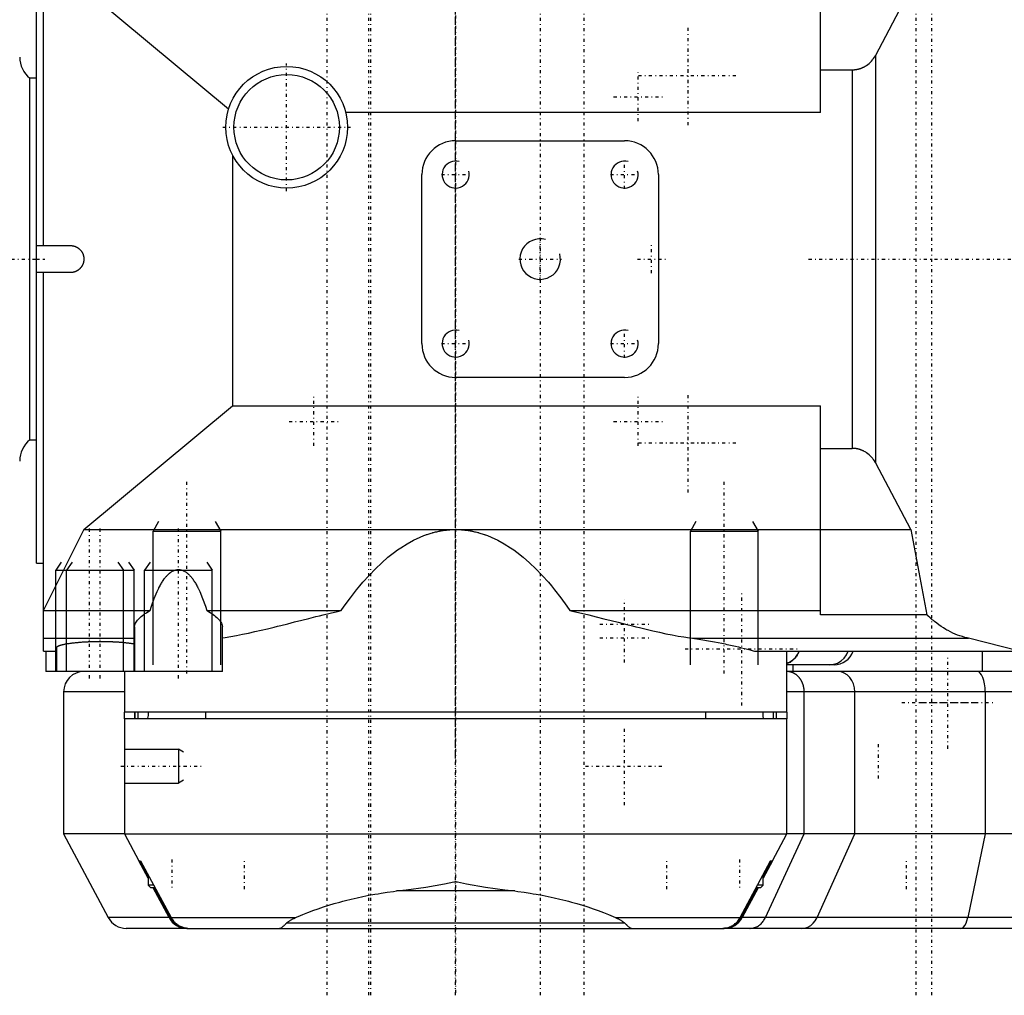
# Model space of a CAD drawing. Extents: x -545 to 345, y -109 to 109.
# Tile 3 of 6: x -164 to -19, y -109 to 35. Entities that reach past the tile are written whole.
import ezdxf

# ---------------------------------------------------------------- set-up
doc = ezdxf.new("R2010")
doc.units = 0
doc.linetypes.add('CENTER', pattern=[1.5, 0.45, -0.5, 0.05, -0.5])
for name, color, linetype in [('AM_0', 7, 'CONTINUOUS'), ('AM_10', 7, 'CONTINUOUS'), ('AM_7', 7, 'CENTER')]:
    doc.layers.add(name, color=color, linetype=linetype)

msp = doc.modelspace()

# ---------------------------------------------------------------- linework, layer by layer
at = {"layer": 'AM_0', "color": 7, "linetype": 'CONTINUOUS'}
for p, q in [((-161, 2), (-161, 58)), ((-46, 21.69), (-46, 52.62)), ((-162, -45), (-162, 45)), ((-133.59, 22.18), (-155, 40)), ((-37.85, 30.18), (-32.65, 40)), ((-37.85, -30.18), (-37.85, 30.18)), ((-46, 28), (-41.31, 28)), ((-41.31, 28), (-41.31, -28)), ((-162, 26.75), (-163, 26.75)), ((-163, -26.75), (-163, 26.75)), ((-46, 21.69), (-116.27, 21.69)), ((-100, 17.5), (-75, 17.5)), ((-133, 15.38), (-133, -21.69)), ((-105, -12.5), (-105, 12.5)), ((-70, 12.5), (-70, -12.5)), ((-162, 2), (-157, 2)), ((-157, -2), (-162, -2)), ((-161, -58), (-161, -2)), ((-75, -17.5), (-100, -17.5)), ((-155, -40), (-133, -21.69)), ((-133, -21.69), (-46, -21.69)), ((-46, -52.62), (-46, -21.69)), ((-163, -26.75), (-162, -26.75)), ((-46, -28), (-41.31, -28)), ((-32.65, -40), (-37.85, -30.18)), ((-155, -40), (-161, -51.94)), ((-155, -40), (-32.65, -40)), ((-32.65, -40), (-30.28, -52.62)), ((-162, -45), (-161, -45)), ((-161, -51.99), (-145.19, -51.99)), ((-136.83, -51.99), (-116.92, -51.99)), ((-83.08, -51.99), (-46, -51.99)), ((-30.28, -52.62), (-46, -52.62)), ((-147.51, -54.42), (-147.51, -61)), ((-134.51, -61), (-134.51, -54.42)), ((-161, -56.08), (-147.51, -56.08)), ((-64.97, -56.08), (-24.14, -56.08)), ((-16.58, -58), (-24.14, -56.08)), ((-161, -58), (-159.07, -58)), ((-160.65, -58), (-160.65, -61)), ((-159.07, -57.51), (-159.07, -61)), ((-55.8, -58), (-14, -58)), ((-51, -67), (-51, -58)), ((-22.07, -61), (-22.07, -58)), ((-134.51, -61), (-160.65, -61)), ((-149, -61), (-149, -67)), ((-44, -60), (-51, -60)), ((0.94, -61), (-51, -61)), ((-50.08, -61), (-50.08, -60)), ((-158, -64), (-158, -85)), ((-149.05, -64), (-158, -64)), ((5.41, -64), (-50.98, -64)), ((-48.42, -85), (-48.42, -64)), ((-40.93, -85), (-40.93, -64)), ((-21.64, -64), (-21.64, -85)), ((-51, -67), (-149, -67)), ((-149, -68), (-149, -67)), ((-147.48, -67), (-147.48, -68)), ((-147.44, -68), (-147.44, -67)), ((-146.96, -68), (-146.96, -67)), ((-137, -67), (-137, -68)), ((-63, -68), (-63, -67)), ((-53.04, -67), (-53.04, -68)), ((-52.56, -67), (-52.56, -68)), ((-52.52, -68), (-52.52, -67)), ((-51, -67), (-51, -68)), ((-149, -68), (-149, -85)), ((-51, -68), (-149, -68)), ((-51, -85), (-51, -68)), ((-158, -85), (-151.4, -97.41)), ((-149.05, -85), (-158, -85)), ((-149, -85), (-146.87, -89)), ((-149, -85), (-51, -85)), ((-54.17, -97.41), (-48.42, -85)), ((-53.13, -89), (-51, -85)), ((40, -85), (-50.98, -85)), ((-46.53, -97.41), (-40.93, -85)), ((-21.64, -85), (-24.22, -97.41)), ((-145.5, -91.58), (-146.87, -89)), ((-146.87, -89), (-146.61, -89)), ((-145.5, -91.33), (-146.74, -89)), ((-146.61, -89), (-142.11, -97.41)), ((-57.89, -97.41), (-53.39, -89)), ((-53.13, -89), (-54.5, -91.58)), ((-53.26, -89), (-54.5, -91.33)), ((-53.39, -89), (-54.5, -91.07)), ((-53.39, -89), (-53.13, -89)), ((-145.5, -91.07), (-145.5, -92.6)), ((-54.5, -92.6), (-54.5, -91.07)), ((-145.5, -92.6), (-145.1, -93)), ((-144.68, -92.6), (-145.5, -92.6)), ((-144.46, -93), (-145.1, -93)), ((-142.4, -97.41), (-144.74, -93)), ((-142.26, -97.41), (-144.61, -93)), ((-142.08, -97.45), (-144.46, -93)), ((-100.29, -92.13), (-99.71, -92.13)), ((-55.54, -93), (-57.92, -97.45)), ((-55.39, -93), (-57.74, -97.41)), ((-55.26, -93), (-57.6, -97.41)), ((-54.9, -93), (-55.54, -93)), ((-54.5, -92.6), (-55.32, -92.6)), ((-54.9, -93), (-54.5, -92.6)), ((-91.26, -93.47), (-108.74, -93.47)), ((-142.4, -97.41), (-151.4, -97.41)), ((-142.26, -97.41), (-142.4, -97.41)), ((-142.11, -97.41), (-123.67, -97.41)), ((-142, -97.82), (-142, -97.59)), ((-76.33, -97.41), (-57.89, -97.41)), ((-57.97, -97.55), (-58, -97.59)), ((-58, -97.82), (-58, -97.59)), ((-57.74, -97.41), (-57.6, -97.41)), ((17.15, -97.41), (-57.6, -97.41)), ((-139.75, -99), (-148.75, -99)), ((-139.75, -99), (-60.25, -99)), ((-74.95, -98.24), (-125.05, -98.24)), ((30.75, -99), (-60.48, -99))]:
    msp.add_line(p, q, dxfattribs=at)
for points in [[(-51, -59.83), (-50.52, -59.61), (-50.09, -59.3), (-49.71, -58.93), (-49.41, -58.49), (-49.19, -58)], [(-44.69, -60), (-44.09, -59.94), (-43.51, -59.75), (-42.98, -59.45), (-42.52, -59.05), (-42.16, -58.56), (-41.9, -58)], [(-40.93, -64), (-40.98, -63.41), (-41.12, -62.85), (-41.36, -62.33), (-41.68, -61.88), (-42.06, -61.51), (-42.5, -61.23), (-42.98, -61.06), (-43.48, -61)], [(-21.64, -64), (-21.67, -63.41), (-21.73, -62.85), (-21.84, -62.33), (-21.99, -61.88), (-22.17, -61.51), (-22.37, -61.23), (-22.59, -61.06), (-22.82, -61)], [(-48.77, -99), (-48.32, -98.95), (-47.87, -98.81), (-47.46, -98.57), (-47.09, -98.25), (-46.78, -97.86), (-46.53, -97.41)], [(-25.26, -99), (-25.05, -98.95), (-24.84, -98.81), (-24.65, -98.57), (-24.48, -98.25), (-24.34, -97.86), (-24.22, -97.41)]]:
    msp.add_lwpolyline(points, dxfattribs=at)
for points in [[(-41.31, 28, 0), (-41.29, 28, 0), (-41.25, 28, 0), (-41.21, 28, 0), (-41.19, 28, 0), (-41.17, 28, 0), (-41.13, 28, 0), (-41.1, 28.01, 0), (-41.06, 28.01, 0), (-41.02, 28.01, 0), (-40.98, 28.01, 0), (-40.96, 28.02, 0), (-40.94, 28.02, 0), (-40.9, 28.02, 0), (-40.86, 28.03, 0), (-40.83, 28.03, 0), (-40.79, 28.04, 0), (-40.75, 28.04, 0), (-40.73, 28.05, 0), (-40.71, 28.05, 0), (-40.67, 28.06, 0), (-40.63, 28.06, 0), (-40.61, 28.07, 0), (-40.6, 28.07, 0), (-40.56, 28.08, 0), (-40.52, 28.09, 0), (-40.5, 28.09, 0), (-40.48, 28.09, 0), (-40.44, 28.1, 0), (-40.41, 28.11, 0), (-40.37, 28.12, 0), (-40.33, 28.13, 0), (-40.29, 28.14, 0), (-40.27, 28.15, 0), (-40.26, 28.15, 0), (-40.22, 28.17, 0), (-40.18, 28.18, 0), (-40.14, 28.19, 0), (-40.11, 28.2, 0), (-40.07, 28.21, 0), (-40.05, 28.22, 0), (-40.03, 28.23, 0), (-40, 28.24, 0), (-39.96, 28.26, 0), (-39.92, 28.27, 0), (-39.89, 28.29, 0), (-39.85, 28.3, 0), (-39.83, 28.31, 0), (-39.81, 28.32, 0), (-39.78, 28.33, 0), (-39.74, 28.35, 0), (-39.71, 28.37, 0), (-39.67, 28.38, 0), (-39.64, 28.4, 0), (-39.62, 28.41, 0), (-39.6, 28.42, 0), (-39.57, 28.44, 0), (-39.53, 28.45, 0), (-39.41, 28.52, 0), (-39.31, 28.58, 0), (-39.21, 28.65, 0), (-39.02, 28.79, 0), (-38.83, 28.94, 0), (-38.65, 29.1, 0), (-38.48, 29.28, 0), (-38.32, 29.46, 0), (-38.25, 29.56, 0), (-38.17, 29.66, 0), (-38.03, 29.86, 0), (-37.9, 30.07, 0), (-37.85, 30.18, 0)], [(-157, 2, 0), (-156.97, 2, 0), (-156.91, 2, 0), (-156.85, 1.99, 0), (-156.83, 1.99, 0), (-156.8, 1.99, 0), (-156.74, 1.98, 0), (-156.68, 1.97, 0), (-156.62, 1.96, 0), (-156.57, 1.95, 0), (-156.51, 1.94, 0), (-156.48, 1.93, 0), (-156.45, 1.92, 0), (-156.4, 1.91, 0), (-156.34, 1.89, 0), (-156.29, 1.87, 0), (-156.23, 1.85, 0), (-156.18, 1.82, 0), (-156.15, 1.81, 0), (-156.13, 1.8, 0), (-156.08, 1.77, 0), (-156.03, 1.75, 0), (-156, 1.73, 0), (-155.97, 1.72, 0), (-155.93, 1.69, 0), (-155.88, 1.65, 0), (-155.85, 1.64, 0), (-155.83, 1.62, 0), (-155.78, 1.59, 0), (-155.74, 1.55, 0), (-155.69, 1.51, 0), (-155.65, 1.47, 0), (-155.61, 1.43, 0), (-155.59, 1.41, 0), (-155.57, 1.39, 0), (-155.53, 1.35, 0), (-155.49, 1.31, 0), (-155.45, 1.26, 0), (-155.41, 1.22, 0), (-155.38, 1.17, 0), (-155.36, 1.15, 0), (-155.35, 1.12, 0), (-155.31, 1.07, 0), (-155.28, 1.03, 0), (-155.25, 0.97, 0), (-155.23, 0.92, 0), (-155.2, 0.87, 0), (-155.19, 0.85, 0), (-155.18, 0.82, 0), (-155.15, 0.77, 0), (-155.13, 0.71, 0), (-155.11, 0.66, 0), (-155.09, 0.6, 0), (-155.08, 0.55, 0), (-155.07, 0.52, 0), (-155.06, 0.49, 0), (-155.05, 0.43, 0), (-155.04, 0.38, 0), (-155.03, 0.32, 0), (-155.02, 0.26, 0), (-155.01, 0.2, 0), (-155.01, 0.17, 0), (-155.01, 0.15, 0), (-155, 0.09, 0), (-155, 0.03, 0), (-155, 0, 0), (-155, -0.03, 0), (-155, -0.09, 0), (-155.01, -0.15, 0), (-155.01, -0.17, 0), (-155.01, -0.2, 0), (-155.02, -0.26, 0), (-155.03, -0.32, 0), (-155.04, -0.38, 0), (-155.05, -0.43, 0), (-155.06, -0.49, 0), (-155.07, -0.52, 0), (-155.08, -0.55, 0), (-155.09, -0.6, 0), (-155.11, -0.66, 0), (-155.13, -0.71, 0), (-155.15, -0.77, 0), (-155.18, -0.82, 0), (-155.19, -0.85, 0), (-155.2, -0.87, 0), (-155.23, -0.92, 0), (-155.25, -0.97, 0), (-155.28, -1.03, 0), (-155.31, -1.07, 0), (-155.35, -1.12, 0), (-155.36, -1.15, 0), (-155.38, -1.17, 0), (-155.41, -1.22, 0), (-155.45, -1.26, 0), (-155.49, -1.31, 0), (-155.53, -1.35, 0), (-155.57, -1.39, 0), (-155.59, -1.41, 0), (-155.61, -1.43, 0), (-155.65, -1.47, 0), (-155.69, -1.51, 0), (-155.74, -1.55, 0), (-155.78, -1.59, 0), (-155.83, -1.62, 0), (-155.85, -1.64, 0), (-155.88, -1.65, 0), (-155.93, -1.69, 0), (-155.97, -1.72, 0), (-156, -1.73, 0), (-156.03, -1.75, 0), (-156.08, -1.77, 0), (-156.13, -1.8, 0), (-156.15, -1.81, 0), (-156.18, -1.82, 0), (-156.23, -1.85, 0), (-156.29, -1.87, 0), (-156.34, -1.89, 0), (-156.4, -1.91, 0), (-156.45, -1.92, 0), (-156.48, -1.93, 0), (-156.51, -1.94, 0), (-156.57, -1.95, 0), (-156.62, -1.96, 0), (-156.68, -1.97, 0), (-156.74, -1.98, 0), (-156.8, -1.99, 0), (-156.83, -1.99, 0), (-156.85, -1.99, 0), (-156.91, -2, 0), (-156.97, -2, 0), (-157, -2, 0)], [(-37.85, -30.18, 0), (-37.9, -30.07, 0), (-38.03, -29.86, 0), (-38.17, -29.66, 0), (-38.25, -29.56, 0), (-38.32, -29.46, 0), (-38.48, -29.28, 0), (-38.65, -29.1, 0), (-38.83, -28.94, 0), (-39.02, -28.79, 0), (-39.21, -28.65, 0), (-39.31, -28.58, 0), (-39.41, -28.52, 0), (-39.53, -28.45, 0), (-39.57, -28.44, 0), (-39.6, -28.42, 0), (-39.62, -28.41, 0), (-39.64, -28.4, 0), (-39.67, -28.38, 0), (-39.71, -28.37, 0), (-39.74, -28.35, 0), (-39.78, -28.33, 0), (-39.81, -28.32, 0), (-39.83, -28.31, 0), (-39.85, -28.3, 0), (-39.89, -28.29, 0), (-39.92, -28.27, 0), (-39.96, -28.26, 0), (-40, -28.24, 0), (-40.03, -28.23, 0), (-40.05, -28.22, 0), (-40.07, -28.21, 0), (-40.11, -28.2, 0), (-40.14, -28.19, 0), (-40.18, -28.18, 0), (-40.22, -28.17, 0), (-40.26, -28.15, 0), (-40.27, -28.15, 0), (-40.29, -28.14, 0), (-40.33, -28.13, 0), (-40.37, -28.12, 0), (-40.41, -28.11, 0), (-40.44, -28.1, 0), (-40.48, -28.09, 0), (-40.5, -28.09, 0), (-40.52, -28.09, 0), (-40.56, -28.08, 0), (-40.6, -28.07, 0), (-40.61, -28.07, 0), (-40.63, -28.06, 0), (-40.67, -28.06, 0), (-40.71, -28.05, 0), (-40.73, -28.05, 0), (-40.75, -28.04, 0), (-40.79, -28.04, 0), (-40.83, -28.03, 0), (-40.86, -28.03, 0), (-40.9, -28.02, 0), (-40.94, -28.02, 0), (-40.96, -28.02, 0), (-40.98, -28.01, 0), (-41.02, -28.01, 0), (-41.06, -28.01, 0), (-41.1, -28.01, 0), (-41.13, -28, 0), (-41.17, -28, 0), (-41.19, -28, 0), (-41.21, -28, 0), (-41.25, -28, 0), (-41.29, -28, 0), (-41.31, -28, 0)], [(-116.92, -51.99, 0), (-116.47, -51.34, 0), (-115.56, -50.09, 0), (-114.65, -48.91, 0), (-114.19, -48.35, 0), (-113.73, -47.81, 0), (-112.8, -46.78, 0), (-111.88, -45.81, 0), (-110.94, -44.92, 0), (-110.01, -44.11, 0), (-109.06, -43.36, 0), (-108.59, -43.02, 0), (-108.12, -42.7, 0), (-107.17, -42.1, 0), (-106.22, -41.58, 0), (-105.27, -41.13, 0), (-104.71, -40.9, 0), (-104.55, -40.84, 0), (-104.39, -40.78, 0), (-104.31, -40.76, 0), (-104.23, -40.73, 0), (-104.07, -40.67, 0), (-103.91, -40.62, 0), (-103.75, -40.57, 0), (-103.6, -40.53, 0), (-103.44, -40.48, 0), (-103.36, -40.46, 0), (-103.28, -40.44, 0), (-103.12, -40.39, 0), (-102.96, -40.36, 0), (-102.88, -40.34, 0), (-102.8, -40.32, 0), (-102.64, -40.28, 0), (-102.48, -40.25, 0), (-102.4, -40.23, 0), (-102.32, -40.22, 0), (-102.16, -40.19, 0), (-102, -40.16, 0), (-101.84, -40.14, 0), (-101.68, -40.11, 0), (-101.52, -40.09, 0), (-101.44, -40.08, 0), (-101.36, -40.08, 0), (-101.2, -40.06, 0), (-101.04, -40.04, 0), (-100.88, -40.03, 0), (-100.72, -40.02, 0), (-100.56, -40.01, 0), (-100.48, -40.01, 0), (-100.4, -40.01, 0), (-100.24, -40, 0), (-100.08, -40, 0), (-100, -40, 0)], [(-100, -40, 0), (-99.92, -40, 0), (-99.76, -40, 0), (-99.6, -40.01, 0), (-99.52, -40.01, 0), (-99.44, -40.01, 0), (-99.28, -40.02, 0), (-99.12, -40.03, 0), (-98.96, -40.04, 0), (-98.8, -40.06, 0), (-98.64, -40.08, 0), (-98.56, -40.08, 0), (-98.48, -40.09, 0), (-98.32, -40.11, 0), (-98.16, -40.14, 0), (-98, -40.16, 0), (-97.84, -40.19, 0), (-97.68, -40.22, 0), (-97.6, -40.23, 0), (-97.52, -40.25, 0), (-97.36, -40.28, 0), (-97.2, -40.32, 0), (-97.12, -40.34, 0), (-97.04, -40.36, 0), (-96.88, -40.39, 0), (-96.72, -40.44, 0), (-96.64, -40.46, 0), (-96.56, -40.48, 0), (-96.4, -40.53, 0), (-96.25, -40.57, 0), (-96.09, -40.62, 0), (-95.93, -40.67, 0), (-95.77, -40.73, 0), (-95.69, -40.76, 0), (-95.61, -40.78, 0), (-95.45, -40.84, 0), (-95.29, -40.9, 0), (-94.73, -41.13, 0), (-93.78, -41.58, 0), (-92.83, -42.1, 0), (-91.88, -42.7, 0), (-91.41, -43.02, 0), (-90.94, -43.36, 0), (-89.99, -44.11, 0), (-89.06, -44.92, 0), (-88.12, -45.81, 0), (-87.2, -46.78, 0), (-86.27, -47.81, 0), (-85.81, -48.35, 0), (-85.35, -48.91, 0), (-84.44, -50.09, 0), (-83.53, -51.34, 0), (-83.08, -51.99, 0)], [(-145.19, -51.99, 0), (-144.99, -51.36, 0), (-144.58, -50.19, 0), (-144.15, -49.15, 0), (-143.93, -48.68, 0), (-143.89, -48.61, 0), (-143.82, -48.46, 0), (-143.74, -48.32, 0), (-143.7, -48.25, 0), (-143.66, -48.18, 0), (-143.59, -48.05, 0), (-143.51, -47.92, 0), (-143.43, -47.79, 0), (-143.35, -47.67, 0), (-143.27, -47.55, 0), (-143.24, -47.49, 0), (-143.2, -47.43, 0), (-143.12, -47.32, 0), (-143.04, -47.22, 0), (-142.96, -47.12, 0), (-142.88, -47.02, 0), (-142.8, -46.92, 0), (-142.75, -46.88, 0), (-142.71, -46.83, 0), (-142.63, -46.75, 0), (-142.55, -46.67, 0), (-142.47, -46.59, 0), (-142.39, -46.52, 0), (-142.3, -46.45, 0), (-142.26, -46.41, 0), (-142.22, -46.38, 0), (-142.14, -46.32, 0), (-142.06, -46.27, 0), (-141.97, -46.21, 0), (-141.89, -46.17, 0), (-141.81, -46.12, 0), (-141.77, -46.1, 0), (-141.72, -46.09, 0), (-141.64, -46.05, 0), (-141.56, -46.02, 0), (-141.47, -45.99, 0), (-141.39, -45.97, 0), (-141.3, -45.96, 0), (-141.26, -45.95, 0), (-141.22, -45.94, 0), (-141.14, -45.93, 0), (-141.05, -45.93, 0), (-141.01, -45.93, 0), (-140.97, -45.93, 0), (-140.88, -45.93, 0), (-140.8, -45.94, 0), (-140.76, -45.95, 0), (-140.72, -45.96, 0), (-140.63, -45.97, 0), (-140.55, -45.99, 0), (-140.46, -46.02, 0), (-140.38, -46.05, 0), (-140.3, -46.09, 0), (-140.25, -46.1, 0), (-140.21, -46.12, 0), (-140.13, -46.17, 0), (-140.05, -46.21, 0), (-139.96, -46.27, 0), (-139.88, -46.32, 0), (-139.8, -46.38, 0), (-139.76, -46.41, 0), (-139.72, -46.45, 0), (-139.63, -46.52, 0), (-139.55, -46.59, 0), (-139.47, -46.67, 0), (-139.39, -46.75, 0), (-139.31, -46.83, 0), (-139.27, -46.88, 0), (-139.22, -46.92, 0), (-139.14, -47.02, 0), (-139.06, -47.12, 0), (-138.98, -47.22, 0), (-138.9, -47.32, 0), (-138.82, -47.43, 0), (-138.78, -47.49, 0), (-138.75, -47.55, 0), (-138.67, -47.67, 0), (-138.59, -47.79, 0), (-138.51, -47.92, 0), (-138.43, -48.05, 0), (-138.36, -48.18, 0), (-138.32, -48.25, 0), (-138.28, -48.32, 0), (-138.2, -48.46, 0), (-138.13, -48.61, 0), (-138.09, -48.68, 0), (-137.87, -49.15, 0), (-137.44, -50.19, 0), (-137.03, -51.36, 0), (-136.83, -51.99, 0)], [(-147.51, -54.42, 0), (-147.51, -54.36, 0), (-147.49, -54.24, 0), (-147.46, -54.12, 0), (-147.44, -54.05, 0), (-147.42, -53.99, 0), (-147.36, -53.85, 0), (-147.28, -53.72, 0), (-147.19, -53.58, 0), (-147.08, -53.43, 0), (-146.96, -53.29, 0), (-146.89, -53.22, 0), (-146.83, -53.15, 0), (-146.68, -53, 0), (-146.51, -52.86, 0), (-146.34, -52.72, 0), (-146.15, -52.58, 0), (-145.96, -52.44, 0), (-145.85, -52.37, 0), (-145.75, -52.31, 0), (-145.53, -52.18, 0), (-145.31, -52.05, 0), (-145.19, -51.99, 0)], [(-136.83, -51.99, 0), (-136.71, -52.05, 0), (-136.49, -52.18, 0), (-136.27, -52.31, 0), (-136.17, -52.37, 0), (-136.06, -52.44, 0), (-135.87, -52.58, 0), (-135.68, -52.72, 0), (-135.51, -52.86, 0), (-135.34, -53, 0), (-135.19, -53.15, 0), (-135.13, -53.22, 0), (-135.06, -53.29, 0), (-134.94, -53.43, 0), (-134.83, -53.58, 0), (-134.74, -53.72, 0), (-134.66, -53.85, 0), (-134.6, -53.99, 0), (-134.58, -54.05, 0), (-134.56, -54.12, 0), (-134.53, -54.24, 0), (-134.51, -54.36, 0), (-134.51, -54.42, 0)], [(-134.51, -56.01, 0), (-134.11, -55.95, 0), (-133.28, -55.82, 0), (-132.42, -55.67, 0), (-131.99, -55.59, 0), (-131.55, -55.5, 0), (-130.65, -55.31, 0), (-129.73, -55.11, 0), (-128.79, -54.9, 0), (-127.83, -54.67, 0), (-126.85, -54.43, 0), (-126.35, -54.31, 0), (-125.85, -54.18, 0), (-124.84, -53.93, 0), (-123.82, -53.67, 0), (-122.78, -53.41, 0), (-121.73, -53.14, 0), (-120.68, -52.88, 0), (-120.14, -52.75, 0), (-119.61, -52.62, 0), (-118.54, -52.36, 0), (-117.46, -52.11, 0), (-116.92, -51.99, 0)], [(-83.08, -51.99, 0), (-82.52, -52.12, 0), (-81.4, -52.38, 0), (-80.29, -52.64, 0), (-79.74, -52.78, 0), (-79.19, -52.92, 0), (-78.09, -53.19, 0), (-77.01, -53.46, 0), (-75.94, -53.73, 0), (-74.88, -54, 0), (-73.84, -54.26, 0), (-73.32, -54.39, 0), (-72.81, -54.51, 0), (-71.8, -54.76, 0), (-70.81, -54.99, 0), (-69.85, -55.21, 0), (-68.9, -55.41, 0), (-67.98, -55.59, 0), (-67.53, -55.68, 0), (-67.09, -55.76, 0), (-66.22, -55.9, 0), (-65.38, -56.03, 0), (-64.97, -56.08, 0)], [(-24.14, -56.08, 0), (-24.32, -56.04, 0), (-24.67, -55.95, 0), (-25.03, -55.85, 0), (-25.21, -55.79, 0), (-25.39, -55.73, 0), (-25.74, -55.61, 0), (-26.09, -55.46, 0), (-26.44, -55.31, 0), (-26.79, -55.14, 0), (-27.13, -54.96, 0), (-27.31, -54.87, 0), (-27.48, -54.77, 0), (-27.82, -54.56, 0), (-28.16, -54.34, 0), (-28.49, -54.11, 0), (-28.82, -53.87, 0), (-29.15, -53.61, 0), (-29.32, -53.48, 0), (-29.48, -53.35, 0), (-29.8, -53.07, 0), (-30.12, -52.77, 0), (-30.28, -52.62, 0)], [(-159.07, -57.51, 0), (-159.07, -57.5, 0), (-159.06, -57.48, 0), (-159.06, -57.45, 0), (-159.05, -57.44, 0), (-159.05, -57.43, 0), (-159.03, -57.41, 0), (-159.01, -57.39, 0), (-158.99, -57.37, 0), (-158.97, -57.35, 0), (-158.94, -57.33, 0), (-158.93, -57.32, 0), (-158.91, -57.3, 0), (-158.88, -57.28, 0), (-158.84, -57.26, 0), (-158.8, -57.24, 0), (-158.76, -57.22, 0), (-158.71, -57.2, 0), (-158.69, -57.19, 0), (-158.66, -57.18, 0), (-158.61, -57.16, 0), (-158.56, -57.14, 0), (-158.53, -57.13, 0), (-158.5, -57.12, 0), (-158.43, -57.1, 0), (-158.37, -57.08, 0), (-158.33, -57.07, 0), (-158.3, -57.06, 0), (-158.23, -57.04, 0), (-158.15, -57.02, 0), (-158.08, -57, 0), (-158, -56.99, 0), (-157.92, -56.97, 0), (-157.87, -56.96, 0), (-157.83, -56.95, 0), (-157.74, -56.93, 0), (-157.65, -56.92, 0), (-157.56, -56.9, 0), (-157.46, -56.88, 0), (-157.36, -56.87, 0), (-157.31, -56.86, 0), (-157.26, -56.85, 0), (-157.16, -56.84, 0), (-157.05, -56.82, 0), (-156.94, -56.81, 0), (-156.83, -56.79, 0), (-156.72, -56.78, 0), (-156.66, -56.77, 0), (-156.6, -56.76, 0), (-156.49, -56.75, 0), (-156.37, -56.74, 0), (-156.25, -56.72, 0), (-156.12, -56.71, 0), (-156, -56.7, 0), (-155.93, -56.7, 0), (-155.87, -56.69, 0), (-155.74, -56.68, 0), (-155.61, -56.67, 0), (-155.48, -56.66, 0), (-155.35, -56.65, 0), (-155.21, -56.64, 0), (-155.14, -56.64, 0), (-155.08, -56.63, 0), (-154.94, -56.62, 0), (-154.8, -56.62, 0), (-154.73, -56.61, 0), (-154.66, -56.61, 0), (-154.52, -56.6, 0), (-154.38, -56.6, 0), (-154.31, -56.59, 0), (-154.24, -56.59, 0), (-154.09, -56.58, 0), (-153.95, -56.58, 0), (-153.8, -56.57, 0), (-153.66, -56.57, 0), (-153.51, -56.57, 0), (-153.44, -56.57, 0), (-153.36, -56.56, 0), (-153.22, -56.56, 0), (-153.07, -56.56, 0), (-152.92, -56.56, 0), (-152.77, -56.56, 0), (-152.62, -56.56, 0), (-152.55, -56.56, 0), (-152.48, -56.56, 0), (-152.33, -56.56, 0), (-152.18, -56.56, 0), (-152.03, -56.56, 0), (-151.88, -56.56, 0), (-151.74, -56.57, 0), (-151.66, -56.57, 0), (-151.59, -56.57, 0), (-151.44, -56.57, 0), (-151.3, -56.58, 0), (-151.15, -56.58, 0), (-151.01, -56.59, 0), (-150.87, -56.59, 0), (-150.79, -56.59, 0), (-150.72, -56.6, 0), (-150.58, -56.6, 0), (-150.44, -56.61, 0), (-150.3, -56.62, 0), (-150.16, -56.62, 0), (-150.03, -56.63, 0), (-149.96, -56.64, 0), (-149.89, -56.64, 0), (-149.76, -56.65, 0), (-149.62, -56.66, 0), (-149.56, -56.67, 0), (-149.49, -56.67, 0), (-149.36, -56.68, 0), (-149.23, -56.69, 0), (-149.17, -56.7, 0), (-149.11, -56.7, 0), (-148.98, -56.71, 0), (-148.86, -56.73, 0), (-148.74, -56.74, 0), (-148.62, -56.75, 0), (-148.5, -56.77, 0), (-148.45, -56.77, 0), (-148.39, -56.78, 0), (-148.28, -56.79, 0), (-148.17, -56.81, 0), (-148.06, -56.82, 0), (-147.95, -56.84, 0), (-147.85, -56.85, 0), (-147.8, -56.86, 0), (-147.75, -56.87, 0), (-147.65, -56.89, 0), (-147.56, -56.9, 0), (-147.51, -56.91, 0)], [(-64.97, -56.08, 0), (-64.66, -56.13, 0), (-64.04, -56.22, 0), (-63.44, -56.32, 0), (-63.15, -56.37, 0), (-62.86, -56.42, 0), (-62.28, -56.52, 0), (-61.72, -56.62, 0), (-61.17, -56.72, 0), (-60.63, -56.83, 0), (-60.1, -56.93, 0), (-59.85, -56.99, 0), (-59.59, -57.04, 0), (-59.1, -57.15, 0), (-58.61, -57.26, 0), (-58.14, -57.37, 0), (-57.68, -57.48, 0), (-57.24, -57.59, 0), (-57.03, -57.65, 0), (-56.81, -57.71, 0), (-56.4, -57.82, 0), (-56, -57.94, 0), (-55.8, -58, 0)], [(-49.21, -58, 0), (-49.23, -58.07, 0), (-49.28, -58.2, 0), (-49.34, -58.33, 0), (-49.38, -58.4, 0), (-49.41, -58.46, 0), (-49.49, -58.59, 0), (-49.57, -58.72, 0), (-49.66, -58.84, 0), (-49.76, -58.96, 0), (-49.85, -59.07, 0), (-49.9, -59.12, 0), (-49.95, -59.17, 0), (-50.06, -59.26, 0), (-50.17, -59.36, 0), (-50.29, -59.45, 0), (-50.42, -59.53, 0), (-50.54, -59.61, 0), (-50.61, -59.65, 0), (-50.67, -59.68, 0), (-50.8, -59.74, 0), (-50.93, -59.8, 0), (-51, -59.82, 0)], [(-48.42, -64, 0), (-48.42, -63.98, 0), (-48.42, -63.93, 0), (-48.42, -63.89, 0), (-48.43, -63.87, 0), (-48.43, -63.85, 0), (-48.43, -63.8, 0), (-48.43, -63.76, 0), (-48.43, -63.72, 0), (-48.44, -63.68, 0), (-48.44, -63.63, 0), (-48.44, -63.61, 0), (-48.45, -63.59, 0), (-48.45, -63.55, 0), (-48.46, -63.5, 0), (-48.47, -63.46, 0), (-48.47, -63.42, 0), (-48.48, -63.38, 0), (-48.48, -63.36, 0), (-48.49, -63.33, 0), (-48.5, -63.29, 0), (-48.51, -63.25, 0), (-48.51, -63.23, 0), (-48.52, -63.21, 0), (-48.53, -63.17, 0), (-48.54, -63.13, 0), (-48.54, -63.11, 0), (-48.55, -63.08, 0), (-48.56, -63.04, 0), (-48.57, -63, 0), (-48.58, -62.96, 0), (-48.6, -62.92, 0), (-48.61, -62.88, 0), (-48.62, -62.86, 0), (-48.63, -62.84, 0), (-48.64, -62.8, 0), (-48.66, -62.76, 0), (-48.67, -62.72, 0), (-48.69, -62.68, 0), (-48.7, -62.64, 0), (-48.71, -62.62, 0), (-48.72, -62.61, 0), (-48.74, -62.57, 0), (-48.76, -62.53, 0), (-48.78, -62.49, 0), (-48.8, -62.45, 0), (-48.82, -62.42, 0), (-48.83, -62.4, 0), (-48.84, -62.38, 0), (-48.86, -62.35, 0), (-48.88, -62.31, 0), (-48.9, -62.27, 0), (-48.92, -62.24, 0), (-48.94, -62.2, 0), (-48.95, -62.19, 0), (-48.97, -62.17, 0), (-48.99, -62.14, 0), (-49.01, -62.1, 0), (-49.04, -62.07, 0), (-49.06, -62.04, 0), (-49.09, -62, 0), (-49.1, -61.99, 0), (-49.11, -61.97, 0), (-49.14, -61.94, 0), (-49.16, -61.91, 0), (-49.18, -61.89, 0), (-49.19, -61.88, 0), (-49.22, -61.85, 0), (-49.24, -61.82, 0), (-49.26, -61.8, 0), (-49.27, -61.79, 0), (-49.3, -61.76, 0), (-49.33, -61.73, 0), (-49.36, -61.7, 0), (-49.38, -61.67, 0), (-49.41, -61.65, 0), (-49.43, -61.63, 0), (-49.44, -61.62, 0), (-49.47, -61.59, 0), (-49.5, -61.57, 0), (-49.53, -61.54, 0), (-49.57, -61.52, 0), (-49.6, -61.49, 0), (-49.61, -61.48, 0), (-49.63, -61.47, 0), (-49.66, -61.45, 0), (-49.69, -61.43, 0), (-49.73, -61.4, 0), (-49.76, -61.38, 0), (-49.79, -61.36, 0), (-49.81, -61.35, 0), (-49.82, -61.34, 0), (-49.86, -61.32, 0), (-49.89, -61.3, 0), (-49.93, -61.28, 0), (-49.96, -61.27, 0), (-49.99, -61.25, 0), (-50.01, -61.24, 0), (-50.03, -61.23, 0), (-50.06, -61.21, 0), (-50.1, -61.2, 0), (-50.13, -61.18, 0), (-50.17, -61.17, 0), (-50.21, -61.16, 0), (-50.22, -61.15, 0), (-50.24, -61.14, 0), (-50.28, -61.13, 0), (-50.31, -61.12, 0), (-50.33, -61.11, 0), (-50.35, -61.1, 0), (-50.39, -61.09, 0), (-50.42, -61.08, 0), (-50.44, -61.08, 0), (-50.46, -61.07, 0), (-50.5, -61.06, 0), (-50.53, -61.06, 0), (-50.57, -61.05, 0), (-50.61, -61.04, 0), (-50.64, -61.03, 0), (-50.66, -61.03, 0), (-50.68, -61.03, 0), (-50.72, -61.02, 0), (-50.76, -61.02, 0), (-50.79, -61.01, 0), (-50.83, -61.01, 0), (-50.87, -61.01, 0), (-50.89, -61, 0), (-50.91, -61, 0), (-50.94, -61, 0), (-50.98, -61, 0), (-51, -61, 0)], [(-145.57, -68, 0), (-145.53, -67.92, 0), (-145.47, -67.72, 0), (-145.44, -67.49, 0), (-145.44, -67.36, 0)], [(-145.44, -67.36, 0), (-145.44, -67.3, 0), (-145.44, -67.19, 0), (-145.45, -67.07, 0), (-145.46, -67.01, 0)], [(-54.54, -67.01, 0), (-54.55, -67.07, 0), (-54.56, -67.19, 0), (-54.56, -67.3, 0), (-54.56, -67.36, 0)], [(-54.56, -67.36, 0), (-54.56, -67.49, 0), (-54.53, -67.72, 0), (-54.47, -67.92, 0), (-54.43, -68, 0)], [(-108.74, -93.47, 0), (-107.3, -93.32, 0), (-104.42, -92.91, 0), (-101.63, -92.4, 0), (-100.29, -92.13, 0)], [(-99.71, -92.13, 0), (-98.37, -92.4, 0), (-95.58, -92.91, 0), (-92.7, -93.32, 0), (-91.26, -93.47, 0)], [(-123.67, -97.41, 0), (-123.31, -97.25, 0), (-122.6, -96.95, 0), (-121.86, -96.66, 0), (-121.49, -96.51, 0), (-121.11, -96.37, 0), (-120.34, -96.1, 0), (-119.56, -95.83, 0), (-118.77, -95.58, 0), (-117.95, -95.34, 0), (-117.13, -95.1, 0), (-116.71, -94.99, 0), (-116.29, -94.88, 0), (-115.44, -94.67, 0), (-114.58, -94.48, 0), (-113.71, -94.29, 0), (-112.82, -94.11, 0), (-111.93, -93.95, 0), (-111.48, -93.87, 0), (-111.03, -93.8, 0), (-110.12, -93.66, 0), (-109.2, -93.53, 0), (-108.74, -93.47, 0)], [(-91.26, -93.47, 0), (-90.8, -93.53, 0), (-89.88, -93.66, 0), (-88.97, -93.8, 0), (-88.52, -93.87, 0), (-88.07, -93.95, 0), (-87.18, -94.11, 0), (-86.29, -94.29, 0), (-85.42, -94.48, 0), (-84.56, -94.67, 0), (-83.71, -94.88, 0), (-83.29, -94.99, 0), (-82.87, -95.1, 0), (-82.05, -95.34, 0), (-81.23, -95.58, 0), (-80.44, -95.83, 0), (-79.66, -96.1, 0), (-78.89, -96.37, 0), (-78.51, -96.51, 0), (-78.14, -96.66, 0), (-77.4, -96.95, 0), (-76.69, -97.25, 0), (-76.33, -97.41, 0)], [(-142, -97.82, 0), (-142.05, -97.75, 0), (-142.14, -97.62, 0), (-142.23, -97.48, 0), (-142.26, -97.41, 0)], [(-142.11, -97.41, 0), (-142.09, -97.44, 0), (-142.06, -97.5, 0), (-142.02, -97.56, 0), (-142, -97.59, 0)], [(-142, -97.59, 0), (-142.01, -97.57, 0), (-142.04, -97.52, 0), (-142.07, -97.48, 0), (-142.08, -97.45, 0)], [(-139.81, -98.98, 0), (-139.88, -98.98, 0), (-140.02, -98.95, 0), (-140.15, -98.92, 0), (-140.22, -98.91, 0), (-140.29, -98.89, 0), (-140.43, -98.84, 0), (-140.57, -98.79, 0), (-140.71, -98.73, 0), (-140.84, -98.67, 0), (-140.97, -98.59, 0), (-141.03, -98.55, 0), (-141.1, -98.51, 0), (-141.22, -98.43, 0), (-141.34, -98.33, 0), (-141.46, -98.23, 0), (-141.57, -98.13, 0), (-141.68, -98.02, 0), (-141.73, -97.96, 0), (-141.78, -97.9, 0), (-141.87, -97.78, 0), (-141.96, -97.66, 0), (-142, -97.59, 0)], [(-142, -97.59, 0), (-141.95, -97.66, 0), (-141.85, -97.8, 0), (-141.75, -97.94, 0), (-141.69, -98, 0), (-141.63, -98.07, 0), (-141.51, -98.19, 0), (-141.38, -98.3, 0), (-141.25, -98.41, 0), (-141.11, -98.51, 0), (-140.97, -98.6, 0), (-140.89, -98.64, 0), (-140.82, -98.68, 0), (-140.67, -98.75, 0), (-140.52, -98.81, 0), (-140.36, -98.87, 0), (-140.2, -98.91, 0), (-140.05, -98.95, 0), (-139.97, -98.96, 0), (-139.9, -98.97, 0), (-139.74, -98.99, 0), (-139.59, -99, 0), (-139.52, -99, 0)], [(-125.05, -98.24, 0), (-125.02, -98.21, 0), (-124.96, -98.16, 0), (-124.91, -98.11, 0), (-124.88, -98.09, 0), (-124.85, -98.06, 0), (-124.78, -98.02, 0), (-124.71, -97.97, 0), (-124.64, -97.92, 0), (-124.57, -97.88, 0), (-124.49, -97.83, 0), (-124.45, -97.81, 0), (-124.42, -97.78, 0), (-124.33, -97.74, 0), (-124.25, -97.69, 0), (-124.17, -97.65, 0), (-124.08, -97.6, 0), (-123.99, -97.56, 0), (-123.95, -97.54, 0), (-123.9, -97.52, 0), (-123.81, -97.47, 0), (-123.71, -97.43, 0), (-123.67, -97.41, 0)], [(-76.33, -97.41, 0), (-76.29, -97.43, 0), (-76.19, -97.47, 0), (-76.1, -97.52, 0), (-76.05, -97.54, 0), (-76.01, -97.56, 0), (-75.92, -97.6, 0), (-75.83, -97.65, 0), (-75.75, -97.69, 0), (-75.67, -97.74, 0), (-75.58, -97.78, 0), (-75.55, -97.81, 0), (-75.51, -97.83, 0), (-75.43, -97.88, 0), (-75.36, -97.92, 0), (-75.29, -97.97, 0), (-75.22, -98.02, 0), (-75.15, -98.06, 0), (-75.12, -98.09, 0), (-75.09, -98.11, 0), (-75.04, -98.16, 0), (-74.98, -98.21, 0), (-74.95, -98.24, 0)], [(-60.48, -99, 0), (-60.41, -99, 0), (-60.26, -98.99, 0), (-60.1, -98.97, 0), (-60.03, -98.96, 0), (-59.95, -98.95, 0), (-59.79, -98.91, 0), (-59.64, -98.87, 0), (-59.48, -98.81, 0), (-59.33, -98.75, 0), (-59.18, -98.68, 0), (-59.11, -98.64, 0), (-59.03, -98.6, 0), (-58.89, -98.51, 0), (-58.75, -98.41, 0), (-58.62, -98.3, 0), (-58.49, -98.19, 0), (-58.37, -98.07, 0), (-58.31, -98, 0), (-58.25, -97.94, 0), (-58.15, -97.8, 0), (-58.05, -97.66, 0), (-58, -97.59, 0)], [(-58, -97.59, 0), (-58.03, -97.64, 0), (-58.1, -97.74, 0), (-58.17, -97.83, 0), (-58.2, -97.88, 0), (-58.24, -97.92, 0), (-58.32, -98.01, 0), (-58.4, -98.1, 0), (-58.48, -98.18, 0), (-58.57, -98.26, 0), (-58.66, -98.33, 0), (-58.7, -98.37, 0), (-58.75, -98.4, 0), (-58.84, -98.47, 0), (-58.94, -98.54, 0), (-59.04, -98.6, 0), (-59.13, -98.65, 0), (-59.24, -98.7, 0), (-59.29, -98.73, 0), (-59.34, -98.75, 0), (-59.44, -98.8, 0), (-59.55, -98.84, 0), (-59.6, -98.85, 0)], [(-57.74, -97.41, 0), (-57.77, -97.48, 0), (-57.86, -97.62, 0), (-57.95, -97.75, 0), (-58, -97.82, 0)], [(-58, -97.59, 0), (-57.98, -97.56, 0), (-57.94, -97.5, 0), (-57.91, -97.44, 0), (-57.89, -97.41, 0)], [(-57.92, -97.45, 0), (-57.93, -97.47, 0), (-57.94, -97.5, 0), (-57.96, -97.53, 0), (-57.97, -97.55, 0)], [(-56.48, -99, 0), (-56.4, -99, 0), (-56.24, -98.99, 0), (-56.09, -98.97, 0), (-56.01, -98.95, 0), (-55.93, -98.93, 0), (-55.78, -98.89, 0), (-55.63, -98.84, 0), (-55.48, -98.77, 0), (-55.34, -98.7, 0), (-55.2, -98.62, 0), (-55.13, -98.57, 0), (-55.06, -98.52, 0), (-54.93, -98.42, 0), (-54.81, -98.31, 0), (-54.69, -98.19, 0), (-54.58, -98.06, 0), (-54.48, -97.93, 0), (-54.43, -97.86, 0), (-54.38, -97.79, 0), (-54.29, -97.64, 0), (-54.21, -97.49, 0), (-54.17, -97.41, 0)], [(-139.6, -99, 0), (-139.67, -99, 0), (-139.81, -98.99, 0), (-139.95, -98.98, 0), (-140.03, -98.97, 0), (-140.1, -98.96, 0), (-140.25, -98.93, 0), (-140.39, -98.9, 0), (-140.54, -98.85, 0), (-140.69, -98.8, 0), (-140.83, -98.74, 0), (-140.9, -98.71, 0), (-140.97, -98.68, 0), (-141.11, -98.6, 0), (-141.24, -98.52, 0), (-141.37, -98.43, 0), (-141.5, -98.33, 0), (-141.62, -98.23, 0), (-141.68, -98.18, 0), (-141.74, -98.12, 0), (-141.85, -98.01, 0), (-141.95, -97.88, 0), (-142, -97.82, 0)], [(-126.08, -99, 0), (-126.08, -99, 0), (-126.08, -99, 0), (-126.08, -99, 0), (-126.08, -99, 0), (-126.08, -99, 0), (-126.08, -99, 0), (-126.08, -99, 0), (-126.08, -99, 0), (-126.08, -99, 0), (-126.08, -99, 0), (-126.08, -99, 0), (-126.08, -99, 0), (-126.08, -99, 0), (-126.08, -99, 0), (-126.08, -99, 0), (-126.08, -99, 0), (-126.08, -99, 0), (-126.08, -99, 0), (-126.08, -99, 0), (-126.08, -99, 0), (-126.08, -99, 0), (-126.08, -99, 0), (-126.08, -99, 0), (-126.08, -99, 0), (-126.08, -99, 0), (-126.08, -99, 0), (-126.08, -99, 0), (-126.08, -99, 0), (-126.08, -99, 0), (-126.08, -99, 0), (-126.08, -99, 0), (-126.08, -99, 0), (-126.08, -99, 0), (-126.08, -99, 0), (-126.08, -99, 0), (-126.08, -99, 0), (-126.08, -99, 0), (-126.08, -99, 0), (-126.08, -99, 0), (-126.08, -99, 0), (-126.08, -99, 0), (-126.08, -99, 0), (-126.08, -99, 0), (-126.08, -99, 0), (-126.08, -99, 0), (-126.08, -99, 0), (-126.08, -99, 0), (-126.08, -99, 0), (-126.08, -99, 0), (-126.08, -99, 0), (-126.08, -99, 0), (-126.08, -99, 0), (-126.08, -99, 0), (-126.08, -99, 0), (-126.08, -99, 0), (-126.08, -99, 0), (-126.08, -99, 0), (-126.08, -99, 0), (-126.08, -99, 0), (-126.08, -99, 0), (-126.08, -99, 0), (-126.08, -99, 0), (-126.08, -99, 0), (-126.08, -99, 0), (-126.08, -99, 0), (-126.08, -99, 0), (-126.08, -99, 0), (-126.08, -99, 0), (-126.08, -99, 0), (-126.08, -99, 0), (-126.08, -99, 0), (-126.08, -99, 0), (-126.08, -99, 0), (-126.08, -99, 0), (-126.07, -99, 0), (-126.07, -99, 0), (-126.06, -99, 0), (-126.06, -99, 0), (-126.05, -99, 0), (-126.02, -98.99, 0), (-125.98, -98.98, 0), (-125.95, -98.98, 0), (-125.93, -98.97, 0), (-125.88, -98.95, 0), (-125.83, -98.93, 0), (-125.78, -98.9, 0), (-125.73, -98.86, 0), (-125.67, -98.82, 0), (-125.65, -98.8, 0), (-125.62, -98.78, 0), (-125.56, -98.73, 0), (-125.5, -98.68, 0), (-125.44, -98.62, 0), (-125.37, -98.56, 0), (-125.3, -98.5, 0), (-125.27, -98.46, 0), (-125.23, -98.43, 0), (-125.16, -98.36, 0), (-125.09, -98.28, 0), (-125.05, -98.24, 0)], [(-74.95, -98.24, 0), (-74.91, -98.28, 0), (-74.82, -98.37, 0), (-74.74, -98.45, 0), (-74.7, -98.49, 0), (-74.67, -98.53, 0), (-74.59, -98.6, 0), (-74.52, -98.66, 0), (-74.45, -98.72, 0), (-74.39, -98.78, 0), (-74.32, -98.83, 0), (-74.29, -98.85, 0), (-74.26, -98.87, 0), (-74.2, -98.91, 0), (-74.15, -98.93, 0), (-74.1, -98.96, 0), (-74.06, -98.97, 0), (-74.02, -98.99, 0), (-74, -98.99, 0), (-73.99, -98.99, 0), (-73.96, -99, 0), (-73.94, -99, 0), (-73.93, -99, 0), (-73.93, -99, 0), (-73.93, -99, 0), (-73.93, -99, 0), (-73.92, -99, 0), (-73.92, -99, 0), (-73.92, -99, 0), (-73.92, -99, 0), (-73.92, -99, 0), (-73.92, -99, 0), (-73.92, -99, 0), (-73.92, -99, 0), (-73.92, -99, 0), (-73.92, -99, 0), (-73.92, -99, 0), (-73.92, -99, 0), (-73.92, -99, 0), (-73.92, -99, 0), (-73.92, -99, 0), (-73.92, -99, 0), (-73.92, -99, 0), (-73.92, -99, 0), (-73.92, -99, 0), (-73.92, -99, 0), (-73.92, -99, 0), (-73.92, -99, 0), (-73.92, -99, 0), (-73.92, -99, 0), (-73.92, -99, 0), (-73.92, -99, 0), (-73.92, -99, 0), (-73.92, -99, 0), (-73.92, -99, 0), (-73.92, -99, 0), (-73.92, -99, 0), (-73.92, -99, 0), (-73.92, -99, 0), (-73.92, -99, 0), (-73.92, -99, 0), (-73.92, -99, 0), (-73.92, -99, 0), (-73.92, -99, 0), (-73.92, -99, 0), (-73.92, -99, 0), (-73.92, -99, 0), (-73.92, -99, 0), (-73.92, -99, 0), (-73.92, -99, 0), (-73.92, -99, 0), (-73.92, -99, 0), (-73.92, -99, 0), (-73.92, -99, 0), (-73.92, -99, 0), (-73.92, -99, 0), (-73.92, -99, 0), (-73.92, -99, 0), (-73.92, -99, 0), (-73.92, -99, 0), (-73.92, -99, 0), (-73.92, -99, 0), (-73.92, -99, 0), (-73.92, -99, 0), (-73.92, -99, 0), (-73.92, -99, 0), (-73.92, -99, 0), (-73.92, -99, 0), (-73.92, -99, 0), (-73.92, -99, 0), (-73.92, -99, 0), (-73.92, -99, 0), (-73.92, -99, 0), (-73.92, -99, 0), (-73.92, -99, 0), (-73.92, -99, 0), (-73.92, -99, 0), (-73.92, -99, 0), (-73.92, -99, 0), (-73.92, -99, 0), (-73.92, -99, 0), (-73.92, -99, 0), (-73.92, -99, 0), (-73.92, -99, 0), (-73.92, -99, 0), (-73.92, -99, 0), (-73.92, -99, 0), (-73.92, -99, 0), (-73.92, -99, 0), (-73.92, -99, 0), (-73.92, -99, 0), (-73.92, -99, 0), (-73.92, -99, 0)], [(-60.18, -98.98, 0), (-60.23, -98.99, 0), (-60.33, -99, 0), (-60.43, -99, 0), (-60.48, -99, 0)], [(-58, -97.82, 0), (-58.05, -97.88, 0), (-58.15, -98.01, 0), (-58.26, -98.12, 0), (-58.32, -98.18, 0), (-58.38, -98.23, 0), (-58.5, -98.33, 0), (-58.63, -98.43, 0), (-58.76, -98.52, 0), (-58.89, -98.6, 0), (-59.03, -98.68, 0), (-59.1, -98.71, 0), (-59.17, -98.74, 0), (-59.32, -98.8, 0), (-59.46, -98.85, 0), (-59.6, -98.89, 0), (-59.75, -98.93, 0), (-59.9, -98.96, 0), (-59.97, -98.97, 0), (-60.04, -98.98, 0), (-60.19, -98.99, 0), (-60.33, -99, 0), (-60.4, -99, 0)]]:
    msp.add_polyline3d(points, dxfattribs=at)
for radius in [9, 7.8]:
    msp.add_circle((-125, 19.5), radius, dxfattribs=at)
for centre, radius, start, end in [((-160.5, 29.87), 4, 180.0358, 231.3178), ((-100, 12.5), 5, 90, 180), ((-75, 12.5), 5, 0, 90), ((-100, -12.5), 5, 180, 270), ((-75, -12.5), 5, 270, 0), ((-160.5, -29.87), 4, 128.6822, 179.9642), ((-44, -57), 3, 270, 340.5288), ((-155, -64), 3, 90, 180), ((-148.75, -96), 3, 208, 270), ((-139.75, -96), 3, 208, 270), ((-60.25, -96), 3, 270, 332)]:
    msp.add_arc(centre, radius, start, end, dxfattribs=at)
at = {"layer": 'AM_10', "color": 7, "linetype": 'CONTINUOUS'}
for p, q in [((-143.94, -38.84), (-144.75, -40.25)), ((-135.56, -38.84), (-134.75, -40.25)), ((-64.44, -38.84), (-65.25, -40.25)), ((-56.06, -38.84), (-55.25, -40.25)), ((-144.75, -60), (-144.75, -40.25)), ((-144.75, -40.25), (-134.75, -40.25)), ((-134.75, -60), (-134.75, -40.25)), ((-65.25, -60), (-65.25, -40.25)), ((-65.25, -40.25), (-55.25, -40.25)), ((-55.25, -60), (-55.25, -40.25)), ((-158.34, -44.83), (-159.15, -46)), ((-156.75, -44.83), (-157.57, -46)), ((-149.96, -44.83), (-149.15, -46)), ((-148.38, -44.83), (-147.57, -46)), ((-145.2, -44.83), (-146.01, -46)), ((-136.82, -44.83), (-136.01, -46)), ((-159.15, -61), (-159.15, -46)), ((-159.15, -46), (-147.57, -46)), ((-157.57, -61), (-157.57, -46)), ((-149.15, -61), (-149.15, -46)), ((-147.57, -61), (-147.57, -46)), ((-146.01, -61), (-146.01, -46)), ((-146.01, -46), (-136.01, -46)), ((-136.01, -61), (-136.01, -46)), ((-149, -72.5), (-141, -72.5)), ((-140.25, -72.93), (-141, -72.5)), ((-141, -72.5), (-141, -77.5)), ((-140.25, -77.07), (-141, -77.5)), ((-149, -77.5), (-141, -77.5))]:
    msp.add_line(p, q, dxfattribs=at)
for centre, radius in [((-100, 12.5), 2), ((-75, 12.5), 2), ((-87.5, 0), 3), ((-100, -12.5), 2), ((-75, -12.5), 2)]:
    msp.add_arc(centre, radius, 75, 15, dxfattribs=at)
at = {"layer": 'AM_7', "color": 4, "linetype": 'CENTER'}
for p, q in [((-119, -108.9), (-119, 108.9)), ((-112.86, -108.9), (-112.86, 108.9)), ((-112.57, -108.9), (-112.57, 108.9)), ((-100, 108.9), (-100, -108.9)), ((-100, -108.9), (-100, 108.9)), ((-87.43, -108.9), (-87.43, 108.9)), ((-81, -108.9), (-81, 108.9)), ((-31.87, -108.9), (-31.87, 108.9)), ((-29.53, -108.9), (-29.53, 108.9)), ((-100, -73.7), (-100, 73.7)), ((-65.6, 19.82), (-65.6, 34.52)), ((-65.59, 22.97), (-65.59, 31.37)), ((-125, 10.05), (-125, 28.95)), ((-73, 20.38), (-73, 27.62)), ((-72.95, 27.17), (-58.25, 27.17)), ((-76.62, 24), (-69.38, 24)), ((-134.45, 19.5), (-115.55, 19.5)), ((-75, 10.4), (-75, 14.6)), ((-102.1, 12.5), (-97.9, 12.5)), ((-77.1, 12.5), (-72.9, 12.5)), ((-87.5, -3.15), (-87.5, 3.15)), ((-71, -2.1), (-71, 2.1)), ((-165.72, 0), (-160.78, 0)), ((-162.05, 0), (-160.95, 0)), ((-90.65, 0), (-84.35, 0)), ((-47.77, 0), (47.77, 0)), ((-73.1, 0), (-68.9, 0)), ((-75, -14.6), (-75, -10.4)), ((-102.1, -12.5), (-97.9, -12.5)), ((-77.1, -12.5), (-72.9, -12.5)), ((-121, -27.62), (-121, -20.38)), ((-73, -27.62), (-73, -20.38)), ((-65.6, -34.52), (-65.6, -19.82)), ((-65.59, -31.37), (-65.59, -22.97)), ((-124.62, -24), (-117.38, -24)), ((-76.62, -24), (-69.38, -24)), ((-72.95, -27.17), (-58.25, -27.17)), ((-69.79, -27.17), (-61.39, -27.17)), ((-139.75, -61.31), (-139.75, -32.58)), ((-60.25, -61.31), (-60.25, -32.58)), ((-154.15, -62.02), (-154.15, -39.56)), ((-152.57, -62.02), (-152.57, -39.56)), ((-141.01, -62.02), (-141.01, -39.56)), ((-57.63, -66.03), (-57.63, -49.23)), ((-75, -59.67), (-75, -50.33)), ((-78.67, -54), (-71.33, -54)), ((-78.67, -56), (-71.33, -56)), ((-66.03, -57.63), (-49.23, -57.63)), ((-27.17, -72.42), (-27.17, -58.78)), ((-33.99, -65.6), (-20.35, -65.6)), ((-31.37, -65.59), (-22.97, -65.59)), ((-75, -80.78), (-75, -69.23)), ((-37.5, -71.75), (-37.5, -77.25)), ((-149.54, -75), (-137.66, -75)), ((-80.78, -75), (-69.23, -75)), ((-142, -88.8), (-142, -93.2)), ((-131.23, -93.2), (-131.23, -88.8)), ((-68.76, -93.2), (-68.76, -88.8)), ((-58, -88.8), (-58, -93.2)), ((-33.31, -93.2), (-33.31, -88.8))]:
    msp.add_line(p, q, dxfattribs=at)

doc.saveas('drawing.dxf')
